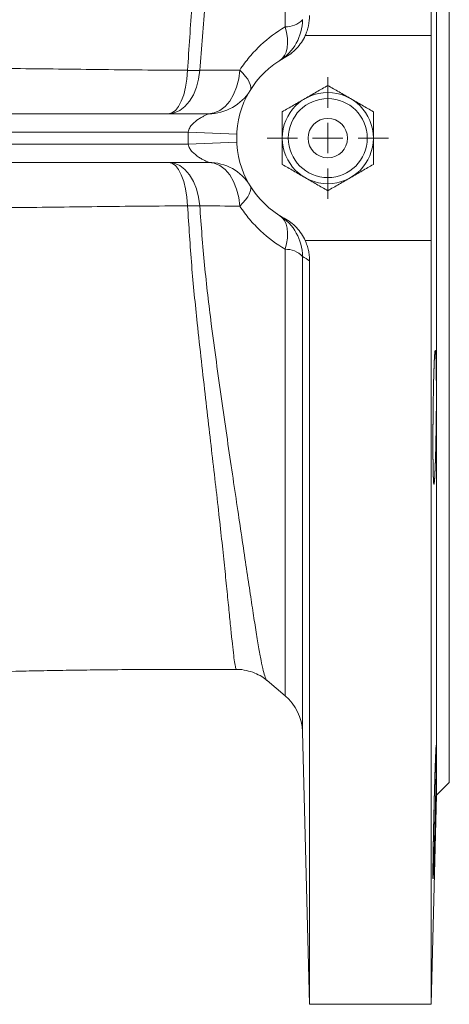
# Model space of a CAD drawing. Header units: millimetres. Extents: x -27 to 453, y 47 to 338.
# Tile 19 of 20: x 383 to 453, y 50 to 211. Entities that reach past the tile are written whole.
import ezdxf

# ---------------------------------------------------------------- set-up
doc = ezdxf.new("R2010")
doc.units = ezdxf.units.MM

# ---------------------------------------------------------------- blocks, each defined once
blk = doc.blocks.new('SW_CENTERMARKSYMBOL_0')
at = {"color": 0, "linetype": 'Continuous', "lineweight": 0}
for p, q in [((0, 5), (0, 10)), ((0, 0), (0, 2.5)), ((-5, 0), (-10, 0)), ((0, 0), (-2.5, 0)), ((0, 0), (0, -2.5)), ((0, 0), (2.5, 0)), ((5, 0), (10, 0)), ((0, -5), (0, -10))]:
    blk.add_line(p, q, dxfattribs=at)

msp = doc.modelspace()

# ---------------------------------------------------------------- linework, layer by layer
at = {"color": 7, "linetype": 'Continuous', "lineweight": 15}
for p, q in [((450.26, 208.86), (450.26, 334.5)), ((451.16, 83.9), (451.16, 300.1)), ((453.26, 86), (453.26, 298)), ((429.54, 208.86), (450.26, 208.86)), ((331.3, 196), (413.64, 196)), ((410.28, 193), (323.67, 193)), ((410.28, 193), (418.28, 192.66)), ((410.28, 191), (418.28, 191.35)), ((323.67, 191), (410.28, 191)), ((413.64, 188), (331.3, 188)), ((450.26, 175.15), (429.54, 175.15)), ((450.26, 49.5), (450.26, 175.15)), ((430.26, 49.5), (430.26, 171.83)), ((423.26, 102.75), (426.23, 100.26)), ((429.09, 94.34), (430.26, 49.5)), ((451.16, 83.9), (453.26, 86)), ((450.26, 49.5), (451.16, 83.9)), ((430.26, 49.5), (450.26, 49.5))]:
    msp.add_line(p, q, dxfattribs=at)
at = {"color": 8, "linetype": 'Continuous', "lineweight": 15}
for p, q in [((426.23, 210.3), (426.23, 283.75)), ((426.23, 100.26), (426.23, 173.71)), ((429.09, 172.53), (429.09, 94.34))]:
    msp.add_line(p, q, dxfattribs=at)
at = {"color": 7, "linetype": 'Continuous', "lineweight": 15, "flags": 128}
for points in [[(426.23, 210.3), (426.46, 209.36), (426.6, 208.46), (426.63, 207.62), (426.56, 206.85), (426.39, 206.16), (426.12, 205.57), (425.77, 205.09), (425.32, 204.73)], [(412.18, 203.15), (411.99, 201.72), (411.64, 200.36), (411.14, 199.12), (410.5, 198.05), (409.74, 197.18), (408.89, 196.53), (407.98, 196.14), (407.04, 196)], [(410.18, 203.15), (410.07, 201.71), (409.85, 200.36), (409.54, 199.12), (409.15, 198.05), (408.69, 197.18), (408.17, 196.53), (407.61, 196.14), (407.04, 196)], [(418.78, 203.2), (418.6, 201.76), (418.25, 200.39), (417.75, 199.15), (417.11, 198.07), (416.35, 197.19), (415.5, 196.54), (414.58, 196.14), (413.64, 196)], [(418.78, 203.2), (419.29, 202.67), (419.72, 202.16), (420.07, 201.68), (420.33, 201.22), (420.5, 200.81), (420.58, 200.43), (420.57, 200.1), (420.46, 199.83)], [(407.04, 188), (407.98, 187.87), (408.89, 187.47), (409.74, 186.83), (410.5, 185.96), (411.14, 184.88), (411.64, 183.65), (411.99, 182.29), (412.18, 180.86)], [(407.04, 188), (407.61, 187.87), (408.17, 187.47), (408.69, 186.83), (409.15, 185.96), (409.54, 184.88), (409.85, 183.65), (410.07, 182.29), (410.18, 180.86)], [(413.64, 188), (414.58, 187.87), (415.5, 187.47), (416.35, 186.82), (417.11, 185.94), (417.75, 184.86), (418.25, 183.61), (418.6, 182.25), (418.78, 180.81)], [(420.46, 184.18), (420.57, 183.9), (420.58, 183.58), (420.5, 183.2), (420.33, 182.79), (420.07, 182.33), (419.72, 181.85), (419.29, 181.33), (418.78, 180.81)], [(425.32, 179.28), (425.77, 178.91), (426.12, 178.43), (426.39, 177.85), (426.56, 177.16), (426.63, 176.39), (426.6, 175.55), (426.46, 174.65), (426.23, 173.71)]]:
    msp.add_lwpolyline(points, dxfattribs=at)
at = {"color": 7, "linetype": 'Continuous', "lineweight": 15}
for radius in [7.5, 6.5, 3.25]:
    msp.add_circle((433.26, 192), radius, dxfattribs=at)
for centre, radius, start, end in [((421.09, 211.52), 8, 301.955, 359.7305), ((426.37, 214.02), 3.72, 267.9435, 316.9754), ((433.26, 192), 15, 118.5473, 241.4527), ((411.09, 255.75), 52.62, 269.006, 271.1843), ((413.64, 204), 8, 270, 328.551), ((433.26, 192), 23, 177.5081, 182.4919), ((413.64, 180), 8, 31.449, 90), ((411.09, 128.25), 52.62, 88.8157, 90.994), ((421.09, 172.49), 8, 0.2695, 58.045), ((426.37, 169.99), 3.72, 43.0246, 92.0565), ((421.09, 94.13), 8, 1.5, 50)]:
    msp.add_arc(centre, radius, start, end, dxfattribs=at)
at = {"color": 8, "linetype": 'Continuous', "lineweight": 15}
for points, knots in [([(423.26, 281.19), (423.22, 281.17), (423.09, 281.1), (422.83, 280.37), (422.5, 279.06), (422.13, 277.2), (421.72, 274.86), (421.26, 271.98), (420.73, 268.55), (420.14, 264.6), (419.47, 260.1), (418.71, 255.09), (417.91, 249.67), (417.06, 243.95), (416.19, 237.92), (415.28, 231.57), (414.22, 223.69), (413.02, 214.23), (412.46, 206.86), (412.18, 203.15)], [0, 0, 0, 0, 0.0273747, 0.0842673, 0.1411579, 0.1951803, 0.2492, 0.3047148, 0.3602266, 0.4166813, 0.4731347, 0.531427, 0.5897219, 0.6460455, 0.7023702, 0.7603401, 0.8183146, 0.908552, 1, 1, 1, 1]), ([(410.18, 203.15), (410.41, 206.78), (410.76, 212.26), (411.45, 219.42), (412.05, 225.13), (412.72, 231.08), (413.43, 237.24), (414.11, 243.2), (414.75, 248.83), (415.35, 254.03), (415.88, 258.84), (416.35, 263.25), (416.74, 267.12), (417.06, 270.4), (417.34, 273.17), (417.58, 275.46), (417.78, 277.26), (417.96, 278.53), (418.12, 279.3), (418.2, 279.37), (418.25, 279.41)], [0, 0, 0, 0, 0.0896115, 0.1350262, 0.1804385, 0.2357412, 0.2910401, 0.3479244, 0.4048079, 0.4598487, 0.5148871, 0.5716828, 0.6284803, 0.6810827, 0.7336878, 0.7877309, 0.8417766, 0.8958138, 0.9498527, 1, 1, 1, 1]), ([(418.24, 104.64), (418.23, 104.63), (418.17, 104.56), (418.05, 105.03), (417.87, 106.06), (417.67, 107.68), (417.44, 109.79), (417.18, 112.4), (416.87, 115.53), (416.51, 119.15), (416.09, 123.21), (415.61, 127.7), (415.05, 132.64), (414.44, 137.92), (413.81, 143.45), (413.14, 149.22), (412.45, 155.26), (411.66, 162.53), (410.79, 171.06), (410.39, 177.58), (410.18, 180.86)], [0, 0, 0, 0, 0.020083, 0.075422, 0.13231, 0.189198, 0.242778, 0.296357, 0.351462, 0.406565, 0.460203, 0.51384, 0.569102, 0.624367, 0.67739, 0.730414, 0.784834, 0.839259, 0.9192, 1, 1, 1, 1]), ([(412.18, 180.86), (412.42, 177.59), (412.91, 171.03), (413.94, 162.47), (414.91, 155.16), (415.76, 149.03), (416.62, 143.08), (417.46, 137.37), (418.26, 131.99), (419.02, 126.92), (419.72, 122.21), (420.36, 117.96), (420.92, 114.22), (421.42, 110.98), (421.88, 108.22), (422.28, 105.99), (422.65, 104.3), (422.97, 103.24), (423.17, 102.73), (423.26, 102.75), (423.26, 102.76)], [0, 0, 0, 0, 0.080489, 0.161781, 0.215773, 0.269761, 0.325117, 0.38047, 0.435464, 0.490455, 0.547118, 0.60378, 0.658784, 0.71379, 0.770423, 0.827057, 0.883786, 0.940515, 0.998874, 1, 1, 1, 1])]:
    msp.add_open_spline(points, degree=3, knots=knots, dxfattribs=at)
at = {"color": 7, "linetype": 'Continuous', "lineweight": 15}
for points, knots in [([(430.26, 212.17), (430.26, 211.6), (430.2, 211.04), (430.02, 210.2), (429.94, 209.93), (429.76, 209.38), (429.65, 209.12), (429.54, 208.86)], [0, 0, 0, 0, 0.5, 0.5, 0.75, 0.75, 1, 1, 1, 1]), ([(418.78, 203.2), (419.28, 203.96), (419.81, 204.68), (420.68, 205.7), (420.98, 206.04), (421.58, 206.67), (421.89, 206.98), (423.47, 208.46), (424.82, 209.45), (426.23, 210.3)], [0, 0, 0, 0, 0.25, 0.25, 0.375, 0.375, 0.5, 0.5, 1, 1, 1, 1]), ([(429.54, 208.86), (429.36, 208.47), (429.15, 208.1), (428.67, 207.39), (428.4, 207.05), (427.82, 206.43), (427.51, 206.14), (426.83, 205.62), (426.47, 205.39), (426.09, 205.18)], [0, 0, 0, 0, 0.25, 0.25, 0.5, 0.5, 0.75, 0.75, 1, 1, 1, 1]), ([(380.88, 203.45), (385.63, 203.4), (390.44, 203.34), (400.2, 203.23), (405.15, 203.18), (410.18, 203.15)], [0, 0, 0, 0, 0.5, 0.5, 1, 1, 1, 1]), ([(429.51, 198.5), (429.83, 198.68), (430.15, 198.87), (430.78, 199.23), (431.1, 199.41), (432.03, 199.95), (432.65, 200.31), (433.26, 200.66)], [0, 0, 0, 0, 0.25, 0.25, 0.5, 0.5, 1, 1, 1, 1]), ([(433.26, 200.66), (433.87, 200.31), (434.49, 199.95), (435.74, 199.23), (436.37, 198.87), (437.01, 198.5)], [0, 0, 0, 0, 0.5, 0.5, 1, 1, 1, 1]), ([(425.76, 196.33), (426.37, 196.69), (426.99, 197.05), (428.24, 197.77), (428.87, 198.13), (429.51, 198.5)], [0, 0, 0, 0, 0.5, 0.5, 1, 1, 1, 1]), ([(437.01, 198.5), (437.33, 198.32), (437.65, 198.13), (438.28, 197.77), (438.6, 197.58), (439.53, 197.04), (440.15, 196.69), (440.76, 196.33)], [0, 0, 0, 0, 0.25, 0.25, 0.5, 0.5, 1, 1, 1, 1]), ([(410.28, 193), (410.32, 193.25), (410.41, 193.48), (410.65, 193.9), (410.8, 194.09), (411.27, 194.6), (411.63, 194.88), (412.17, 195.24), (412.35, 195.35), (412.71, 195.55), (412.88, 195.64), (413.11, 195.76), (413.19, 195.79), (413.33, 195.86), (413.4, 195.89), (413.51, 195.95), (413.56, 195.97), (413.62, 196), (413.64, 196), (413.64, 196)], [0, 0, 0, 0, 0.125, 0.125, 0.25, 0.25, 0.5, 0.5, 0.625, 0.625, 0.75, 0.75, 0.8125, 0.8125, 0.875, 0.875, 0.9375, 0.9375, 1, 1, 1, 1]), ([(425.76, 196.33), (425.76, 195.63), (425.76, 194.91), (425.76, 193.46), (425.76, 192.74), (425.76, 192)], [0, 0, 0, 0, 0.5, 0.5, 1, 1, 1, 1]), ([(440.76, 196.33), (440.76, 195.63), (440.76, 194.91), (440.76, 193.46), (440.76, 192.74), (440.76, 192)], [0, 0, 0, 0, 0.5, 0.5, 1, 1, 1, 1]), ([(425.76, 192), (425.76, 191.27), (425.76, 190.53), (425.76, 189.08), (425.76, 188.37), (425.76, 187.67)], [0, 0, 0, 0, 0.5, 0.5, 1, 1, 1, 1]), ([(440.76, 192), (440.76, 191.27), (440.76, 190.53), (440.76, 189.08), (440.76, 188.37), (440.76, 187.67)], [0, 0, 0, 0, 0.5, 0.5, 1, 1, 1, 1]), ([(413.64, 188), (413.64, 188), (413.62, 188.01), (413.56, 188.04), (413.51, 188.06), (413.34, 188.14), (413.2, 188.21), (412.88, 188.37), (412.71, 188.46), (412.35, 188.66), (412.17, 188.77), (411.64, 189.13), (411.27, 189.4), (410.8, 189.91), (410.65, 190.1), (410.41, 190.52), (410.32, 190.76), (410.28, 191)], [0, 0, 0, 0, 0.0625, 0.0625, 0.125, 0.125, 0.25, 0.25, 0.375, 0.375, 0.5, 0.5, 0.75, 0.75, 0.875, 0.875, 1, 1, 1, 1]), ([(429.51, 185.51), (429.19, 185.69), (428.87, 185.88), (428.24, 186.24), (427.93, 186.42), (426.99, 186.96), (426.37, 187.32), (425.76, 187.67)], [0, 0, 0, 0, 0.25, 0.25, 0.5, 0.5, 1, 1, 1, 1]), ([(440.76, 187.67), (440.15, 187.32), (439.53, 186.96), (438.28, 186.24), (437.65, 185.88), (437.01, 185.51)], [0, 0, 0, 0, 0.5, 0.5, 1, 1, 1, 1]), ([(433.26, 183.34), (432.65, 183.7), (432.03, 184.05), (430.78, 184.78), (430.15, 185.14), (429.51, 185.51)], [0, 0, 0, 0, 0.5, 0.5, 1, 1, 1, 1]), ([(437.01, 185.51), (436.69, 185.33), (436.37, 185.14), (435.74, 184.78), (435.43, 184.59), (434.49, 184.05), (433.87, 183.7), (433.26, 183.34)], [0, 0, 0, 0, 0.25, 0.25, 0.5, 0.5, 1, 1, 1, 1]), ([(410.18, 180.86), (405.15, 180.83), (400.2, 180.78), (390.44, 180.67), (385.63, 180.61), (380.88, 180.56)], [0, 0, 0, 0, 0.5, 0.5, 1, 1, 1, 1]), ([(426.23, 173.71), (424.82, 174.55), (423.47, 175.55), (421.89, 177.03), (421.58, 177.33), (420.98, 177.97), (420.68, 178.3), (419.81, 179.33), (419.28, 180.05), (418.78, 180.81)], [0, 0, 0, 0, 0.5, 0.5, 0.625, 0.625, 0.75, 0.75, 1, 1, 1, 1]), ([(426.09, 178.83), (426.85, 178.42), (427.52, 177.9), (428.4, 176.95), (428.67, 176.62), (429.15, 175.91), (429.36, 175.54), (429.54, 175.15)], [0, 0, 0, 0, 0.5, 0.5, 0.75, 0.75, 1, 1, 1, 1]), ([(429.54, 175.15), (429.66, 174.89), (429.76, 174.62), (429.94, 174.08), (430.09, 173.54), (430.18, 172.97), (430.25, 172.41), (430.26, 172.12), (430.26, 171.83)], [0, 0, 0, 0, 0.25, 0.25, 0.5, 0.75, 0.75, 1, 1, 1, 1]), ([(451.11, 154.38), (451.12, 153.35), (451.13, 152.79), (451.13, 151.9), (451.14, 151.59), (451.14, 150.96), (451.14, 150.63), (451.14, 149.63), (451.14, 148.94), (451.13, 147.88), (451.13, 147.52), (451.12, 146.8), (451.12, 146.44), (451.11, 145.37), (451.1, 144.65), (451.08, 143.59), (451.07, 143.24), (451.06, 142.55), (451.05, 141.87), (451.03, 141.22), (451.02, 140.59), (451.01, 140.27), (450.98, 139.37), (450.97, 138.82), (450.94, 138.06), (450.93, 137.81), (450.91, 137.35), (450.9, 137.14), (450.88, 136.54), (450.86, 136.2), (450.83, 135.79), (450.82, 135.66), (450.8, 135.45), (450.79, 135.36), (450.76, 135.15), (450.75, 135.08), (450.71, 135.08), (450.7, 135.15), (450.67, 135.36), (450.67, 135.45), (450.65, 135.66), (450.65, 135.78), (450.63, 136.19), (450.62, 136.53), (450.6, 137.33), (450.59, 137.79), (450.58, 138.81), (450.57, 139.36), (450.57, 140.26), (450.56, 140.57), (450.56, 141.21), (450.56, 141.86), (450.56, 142.53), (450.56, 143.22), (450.57, 143.57), (450.57, 144.64), (450.58, 145.35), (450.59, 146.43), (450.59, 146.79), (450.6, 147.51), (450.6, 147.87), (450.62, 148.93), (450.63, 149.61), (450.65, 150.61), (450.65, 150.94), (450.67, 151.58), (450.67, 151.89), (450.7, 152.78), (450.71, 153.34), (450.74, 154.11), (450.75, 154.35), (450.76, 154.81), (450.78, 155.23), (450.8, 155.6), (450.82, 155.95), (450.83, 156.1), (450.86, 156.52), (450.87, 156.73), (450.91, 157.01), (450.93, 157.08), (450.97, 157.08), (450.98, 157.01), (451.01, 156.8), (451.02, 156.72), (451.03, 156.51), (451.04, 156.39), (451.06, 155.98), (451.07, 155.64), (451.1, 154.83), (451.11, 154.38), (451.12, 153.35)], [-0.03125, -0.03125, 0, 0, 0.03125, 0.03125, 0.046875, 0.046875, 0.0625, 0.0625, 0.09375, 0.09375, 0.109375, 0.109375, 0.125, 0.125, 0.15625, 0.15625, 0.171875, 0.171875, 0.1875, 0.203125, 0.203125, 0.21875, 0.21875, 0.25, 0.25, 0.265625, 0.265625, 0.28125, 0.28125, 0.3125, 0.3125, 0.328125, 0.328125, 0.34375, 0.34375, 0.375, 0.375, 0.40625, 0.40625, 0.421875, 0.421875, 0.4375, 0.4375, 0.46875, 0.46875, 0.5, 0.5, 0.53125, 0.53125, 0.546875, 0.546875, 0.5625, 0.578125, 0.578125, 0.59375, 0.59375, 0.625, 0.625, 0.640625, 0.640625, 0.65625, 0.65625, 0.6875, 0.6875, 0.703125, 0.703125, 0.71875, 0.71875, 0.75, 0.75, 0.765625, 0.765625, 0.78125, 0.796875, 0.796875, 0.8125, 0.8125, 0.84375, 0.84375, 0.875, 0.875, 0.90625, 0.90625, 0.921875, 0.921875, 0.9375, 0.9375, 0.96875, 0.96875, 1, 1, 1.03125, 1.03125]), ([(277, 99.36), (277.28, 99.37), (280.15, 99.42), (285.47, 99.63), (292.87, 99.92), (300.62, 100.3), (308.74, 100.74), (317.09, 101.24), (325.03, 101.72), (332.02, 102.14), (338.18, 102.49), (343.57, 102.78), (348.99, 103.06), (354.83, 103.34), (360.49, 103.58), (365.92, 103.8), (371, 103.98), (376.62, 104.15), (381.85, 104.29), (386.62, 104.39), (390.83, 104.46), (395.55, 104.52), (400.59, 104.57), (406.08, 104.59), (411.93, 104.59), (416.09, 104.58), (418.24, 104.58)], [0, 0, 0, 0, 0.005511, 0.05587, 0.105157, 0.154484, 0.216933, 0.280268, 0.34064, 0.397633, 0.440026, 0.4802, 0.518949, 0.561169, 0.609192, 0.642413, 0.67844, 0.717738, 0.761081, 0.787578, 0.816124, 0.84731, 0.883625, 0.917568, 0.957287, 1, 1, 1, 1]), ([(418.25, 104.58), (418.28, 104.58), (418.82, 104.63), (419.85, 104.45), (421.22, 104.04), (422.38, 103.45), (422.98, 102.98), (423.27, 102.75)], [0, 0, 0, 0, 0.0141306, 0.2862618, 0.5412298, 0.7825294, 1, 1, 1, 1]), ([(451.12, 89.43), (451.11, 88.4), (451.1, 87.84), (451.08, 86.95), (451.07, 86.64), (451.06, 86), (451.05, 85.67), (451.03, 84.68), (451.02, 83.99), (450.99, 82.93), (450.98, 82.57), (450.97, 81.85), (450.96, 81.49), (450.93, 80.42), (450.91, 79.7), (450.88, 78.64), (450.87, 78.29), (450.86, 77.6), (450.84, 76.92), (450.82, 76.27), (450.8, 75.64), (450.79, 75.33), (450.76, 74.42), (450.75, 73.87), (450.72, 73.11), (450.71, 72.87), (450.7, 72.41), (450.69, 72.19), (450.67, 71.59), (450.65, 71.25), (450.63, 70.84), (450.63, 70.72), (450.62, 70.51), (450.61, 70.42), (450.6, 70.21), (450.59, 70.14), (450.58, 70.14), (450.57, 70.21), (450.57, 70.42), (450.56, 70.51), (450.56, 70.72), (450.56, 70.84), (450.56, 71.25), (450.56, 71.59), (450.57, 72.39), (450.58, 72.85), (450.59, 73.87), (450.6, 74.42), (450.61, 75.32), (450.62, 75.64), (450.63, 76.27), (450.64, 76.92), (450.65, 77.6), (450.67, 78.28), (450.67, 78.64), (450.7, 79.7), (450.71, 80.42), (450.74, 81.49), (450.75, 81.85), (450.76, 82.57), (450.77, 82.93), (450.8, 83.99), (450.82, 84.67), (450.85, 85.67), (450.86, 86), (450.87, 86.64), (450.88, 86.95), (450.91, 87.84), (450.93, 88.4), (450.96, 89.17), (450.97, 89.41), (450.98, 89.87), (451, 90.29), (451.02, 90.66), (451.03, 91), (451.04, 91.16), (451.06, 91.58), (451.07, 91.78), (451.1, 92.07), (451.11, 92.14), (451.12, 92.14), (451.13, 92.07), (451.13, 91.86), (451.14, 91.77), (451.14, 91.56), (451.14, 91.44), (451.14, 91.03), (451.14, 90.69), (451.13, 89.89), (451.12, 89.43), (451.11, 88.4)], [-0.03125, -0.03125, 0, 0, 0.03125, 0.03125, 0.046875, 0.046875, 0.0625, 0.0625, 0.09375, 0.09375, 0.109375, 0.109375, 0.125, 0.125, 0.15625, 0.15625, 0.171875, 0.171875, 0.1875, 0.203125, 0.203125, 0.21875, 0.21875, 0.25, 0.25, 0.265625, 0.265625, 0.28125, 0.28125, 0.3125, 0.3125, 0.328125, 0.328125, 0.34375, 0.34375, 0.375, 0.375, 0.40625, 0.40625, 0.421875, 0.421875, 0.4375, 0.4375, 0.46875, 0.46875, 0.5, 0.5, 0.53125, 0.53125, 0.546875, 0.546875, 0.5625, 0.578125, 0.578125, 0.59375, 0.59375, 0.625, 0.625, 0.640625, 0.640625, 0.65625, 0.65625, 0.6875, 0.6875, 0.703125, 0.703125, 0.71875, 0.71875, 0.75, 0.75, 0.765625, 0.765625, 0.78125, 0.796875, 0.796875, 0.8125, 0.8125, 0.84375, 0.84375, 0.875, 0.875, 0.90625, 0.90625, 0.921875, 0.921875, 0.9375, 0.9375, 0.96875, 0.96875, 1, 1, 1.03125, 1.03125])]:
    msp.add_open_spline(points, degree=3, knots=knots, dxfattribs=at)
for points in [[(450.26, 175.15), (450.3, 186.39), (450.3, 197.62), (450.26, 208.86)], [(412.18, 203.15), (414.38, 203.17), (416.58, 203.19), (418.78, 203.2)], [(418.78, 180.81), (416.58, 180.82), (414.38, 180.84), (412.18, 180.86)], [(430.26, 171.83), (429.87, 172.05), (429.48, 172.28), (429.09, 172.53)]]:
    msp.add_open_spline(points, degree=3, dxfattribs=at)

# ---------------------------------------------------------------- block references
at = {"color": 7, "linetype": 'Continuous', "lineweight": 0}
msp.add_blockref('SW_CENTERMARKSYMBOL_0', (433.26, 192), dxfattribs=at)

doc.saveas('drawing.dxf')
